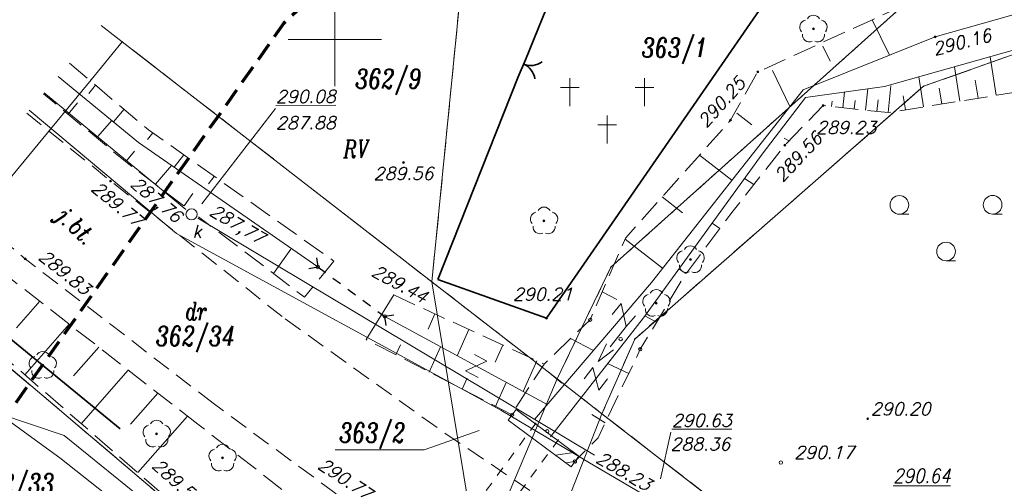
# Model space of a CAD drawing. Header units: metres. Extents: x 7477803 to 7478145, y 5500698 to 5500984.
# Tile 25 of 42: x 7477883 to 7477936, y 5500926 to 5500951. Entities that reach past the tile are written whole.
import ezdxf
from ezdxf.enums import TextEntityAlignment as Align

# ---------------------------------------------------------------- set-up
doc = ezdxf.new("R2010")
doc.units = ezdxf.units.M
doc.header["$MEASUREMENT"] = 0
for name, pattern in [('EGBK02', [2, 1.5, -0.5]), ('EGBU01', [1, 0.5, -0.5]), ('l215_500', [2.5, 1.5, -0.4125, 0.175, -0.4125]), ('l217_500', [2, 1.5, -0.5]), ('l218_500', [1, 0.5, -0.5]), ('l266_500', [1, 0.5, -0.5]), ('l424_500', [1.5, 1, -0.5]), ('l641_500', [1.5, 1, -0.5]), ('l823_500', [1.75, 1.25, -0.5])]:
    doc.linetypes.add(name, pattern=pattern)
for name, color, linetype, lineweight in [('203-Punkt załamania granicy działki nie stabilizowany', 7, 'Continuous', 13), ('cmen_pomn', 7, 'Continuous', 18), ('eNN', 7, 'Continuous', 18), ('eWN', 7, 'Continuous', 18), ('gr_dzialki', 7, 'Continuous', 18), ('gr_klasy', 7, 'l217_500', 18), ('gr_uzytek', 7, 'l218_500', 18), ('jezdnia', 7, 'l424_500', 18), ('k', 7, 'Continuous', 18), ('k_elem_naziemne', 7, 'Continuous', 18), ('k_rzedne', 7, 'Continuous', 18), ('murek', 7, 'Continuous', 18), ('nazwa_cieku', 7, 'Continuous', 18), ('nr_dzialki', 7, 'Continuous', 18), ('ogr_symb', 7, 'l901_500', 35), ('ogr_w_skali', 7, 'Continuous', 35), ('opis_klasy', 7, 'Continuous', 18), ('opis_uzytek', 7, 'Continuous', 18), ('opisy_drog', 7, 'Continuous', 18), ('pkt_wys', 7, 'Continuous', 18), ('przehaczenie', 7, 'Continuous', 18), ('przepust', 7, 'l266_500', 35), ('przepust_rzut', 7, 'l266_500', 18), ('robocza49', 7, 'Continuous', 18), ('rzeka', 7, 'Continuous', 18), ('skarp_wypel', 7, 'Continuous', 18), ('skarpa_gora', 7, 'l823_500', 18), ('w', 7, 'Continuous', 18), ('w_rzedne', 7, 'Continuous', 18), ('zakresy', 7, 'l215_500', 70), ('zielen', 7, 'Continuous', 18)]:
    doc.layers.add(name, color=color, linetype=linetype, lineweight=lineweight)
doc.styles.get("Standard").update_dxf_attribs({"font": 'txt.shx', "width": 0.75})
doc.styles.add('Style-ITALIC_1250', font='ITALIC_1250.shx')
doc.linetypes.add('KTOK05', pattern='A,3.75,[15,dgnlstyle-2015all.shx,S=0.002778,R=0,X=0,Y=0],3.75', length=7.5)
doc.linetypes.add('l901_500', pattern='A,3.75,[37,dgnlstyle-2015all.shx,S=0.002778,R=0,X=0,Y=0],3.75', length=7.5)

# ---------------------------------------------------------------- blocks, each defined once
blk = doc.blocks.new('203')
at = {"linetype": 'Continuous', "lineweight": 13}
h = blk.add_hatch(color=0, dxfattribs=at)
edge = h.paths.add_edge_path()
edge.add_arc((0, 0), 0.045, 0, 360)
blk = doc.blocks.new('993')
at = {"layer": 'nazwa_cieku', "color": 134, "linetype": 'Continuous', "lineweight": 18}
for p, q in [((0, 0), (1.5, 0)), ((1.5, 0.25), (2.5, 0)), ((2.5, 0), (1.5, -0.25))]:
    blk.add_line(p, q, dxfattribs=at)
blk = doc.blocks.new('506_5_1')
at = {"layer": 'k_elem_naziemne', "color": 24, "linetype": 'Continuous', "lineweight": 18}
blk.add_circle((0, 0), 0.3, dxfattribs=at)
blk = doc.blocks.new('801_3')
at = {"layer": 'pkt_wys', "linetype": 'Continuous', "lineweight": 18}
h = blk.add_hatch(color=8, dxfattribs=at)
edge = h.paths.add_edge_path()
edge.add_arc((0, 0), 0.045, 0, 360)
at = {"layer": 'pkt_wys', "color": 7, "linetype": 'Continuous', "lineweight": 18}
blk.add_circle((0, 0), 0.045, dxfattribs=at)
blk = doc.blocks.new('941_5')
at = {"layer": 'zielen', "color": 7, "linetype": 'Continuous', "lineweight": 18}
for p, q in [((-2.5, 0.46), (-2, 0.46)), ((2.5, 0.46), (3, 0.46)), ((0, -2.04), (0.5, -2.04))]:
    blk.add_line(p, q, dxfattribs=at)
for centre in [(-2.503, 0.963), (2.497, 0.963), (-0.003, -1.537)]:
    blk.add_circle(centre, 0.5, dxfattribs=at)
blk = doc.blocks.new('922_5')
at = {"layer": 'zielen', "linetype": 'Continuous', "lineweight": 18}
h = blk.add_hatch(color=32, dxfattribs=at)
edge = h.paths.add_edge_path()
edge.add_arc((-0.001, 0), 0.05, 0, 360)
at = {"layer": 'zielen', "color": 7, "linetype": 'Continuous', "lineweight": 18}
blk.add_circle((-0.001, 0), 0.05, dxfattribs=at)
for centre, start, end in [((0.004, 0.357), 30.1243, 149.8757), ((-0.353, 0.098), 101.9988, 221.9759), ((0.361, 0.098), 318.0241, 78.0012), ((-0.215, -0.321), 174.335, 293.7607), ((0.224, -0.321), 246.2393, 5.665)]:
    blk.add_arc(centre, 0.375, start, end, dxfattribs=at)
blk = doc.blocks.new('945_15')
at = {"layer": 'cmen_pomn', "color": 7, "linetype": 'Continuous', "lineweight": 18}
for p, q in [((-1.99, 1.51), (-1.99, 0.01)), ((2.01, 1.51), (2.01, 0.01)), ((-2.49, 1.01), (-1.49, 1.01)), ((1.51, 1.01), (2.51, 1.01)), ((0.01, -0.49), (0.01, -1.99)), ((-0.49, -0.99), (0.51, -0.99))]:
    blk.add_line(p, q, dxfattribs=at)
blk = doc.blocks.new('801_5')
at = {"layer": 'pkt_wys', "linetype": 'Continuous', "lineweight": 18}
h = blk.add_hatch(color=254, dxfattribs=at)
edge = h.paths.add_edge_path()
edge.add_arc((0, 0), 0.05, 0, 360)
at = {"layer": 'pkt_wys', "color": 7, "linetype": 'Continuous', "lineweight": 18}
blk.add_circle((0, 0), 0.05, dxfattribs=at)
blk = doc.blocks.new('991_5_1')
at = {"layer": 'przehaczenie', "color": 7, "linetype": 'Continuous', "lineweight": 18, "flags": 128}
blk.add_lwpolyline([(-0.38, 0.5), (0.38, 0.5), (-0.38, -0.5), (0.38, -0.5)], dxfattribs=at)

msp = doc.modelspace()

# ---------------------------------------------------------------- linework, layer by layer
at = {"layer": 'eNN', "color": 1, "linetype": 'Continuous', "lineweight": 18, "flags": 128}
msp.add_lwpolyline([(7477908.551, 5500910.148), (7477905.276, 5500912.813), (7477899.85, 5500917.156), (7477893.431, 5500922.355), (7477885.497, 5500928.781), (7477881.972, 5500929.954)], dxfattribs=at)
at = {"layer": 'eWN', "color": 1, "linetype": 'Continuous', "lineweight": 18, "flags": 128}
msp.add_lwpolyline([(7477864.586, 5500830.869), (7477874.504, 5500845.51), (7477886.717, 5500863.094), (7477896.968, 5500876.013), (7477903.181, 5500887.651), (7477907.573, 5500896.009), (7477910.052, 5500901.721), (7477911.094, 5500907.132), (7477899.209, 5500916.554), (7477885.259, 5500927.591), (7477881.972, 5500929.954), (7477875.911, 5500934.547), (7477875.795, 5500934.654)], dxfattribs=at)
at = {"layer": 'gr_dzialki', "color": 96, "linetype": 'Continuous', "lineweight": 18, "flags": 128}
for points in [[(7477905.2, 5500937.01), (7477907.46, 5500959.88)], [(7477964.22, 5500959.04), (7477931.54, 5500947.49)], [(7477914.79, 5500937.8), (7477930.25, 5500951.63)], [(7477887.486, 5500950.743), (7477888.61, 5500949.87)], [(7477886.94, 5500947.84), (7477888.61, 5500949.87)], [(7477888.61, 5500949.87), (7477905.2, 5500937.01)], [(7477877.66, 5500936.58), (7477886.94, 5500947.84)], [(7477916.07, 5500933.95), (7477931.54, 5500947.49)], [(7477911.91, 5500931.81), (7477914.79, 5500937.8)], [(7477905.2, 5500937.01), (7477907.2, 5500924.89)], [(7477905.2, 5500937.01), (7477911.91, 5500931.81)], [(7477877.66, 5500936.58), (7477902.05, 5500915.88)], [(7477914.31, 5500929.95), (7477916.07, 5500933.95)], [(7477908.58, 5500923.91), (7477911.91, 5500931.81)], [(7477911.91, 5500931.81), (7477914.31, 5500929.95)], [(7477911.05, 5500921.65), (7477914.31, 5500929.95)], [(7477914.31, 5500929.95), (7477922.77, 5500923.39)]]:
    msp.add_lwpolyline(points, dxfattribs=at)
at = {"layer": 'gr_klasy', "color": 96, "linetype": 'EGBK02', "lineweight": 18, "flags": 128}
for points in [[(7477905.2, 5500937.01), (7477907.46, 5500959.88)], [(7477964.22, 5500959.04), (7477931.54, 5500947.49)], [(7477889.197, 5500949.415), (7477905.2, 5500937.01)], [(7477931.54, 5500947.49), (7477916.07, 5500933.95)], [(7477898.94, 5500918.55), (7477879.178, 5500935.294)], [(7477916.07, 5500933.95), (7477914.31, 5500929.95)], [(7477914.31, 5500929.95), (7477922.77, 5500923.39)]]:
    msp.add_lwpolyline(points, dxfattribs=at)
at = {"layer": 'gr_uzytek', "color": 96, "linetype": 'EGBU01', "lineweight": 18, "flags": 128}
for points in [[(7477930.25, 5500951.63), (7477914.79, 5500937.8), (7477911.91, 5500931.81)], [(7477914.31, 5500929.95), (7477911.91, 5500931.81), (7477905.2, 5500937.01)]]:
    msp.add_lwpolyline(points, dxfattribs=at)
at = {"layer": 'jezdnia', "color": 7, "linetype": 'l424_500', "lineweight": 18, "flags": 128}
for points in [[(7477883.494, 5500946.053), (7477887.986, 5500942.414), (7477897.344, 5500935.024)], [(7477893.479, 5500930.51), (7477883.411, 5500938.249), (7477879.53, 5500941.424)], [(7477897.344, 5500935.024), (7477905.871, 5500928.923), (7477941.067, 5500905.192)], [(7477987.535, 5500870.412), (7477985.624, 5500871.53), (7477967.072, 5500882.45), (7477949.37, 5500893.011), (7477933.46, 5500902.673), (7477915.126, 5500915.133), (7477901.636, 5500924.498), (7477893.479, 5500930.51)]]:
    msp.add_lwpolyline(points, dxfattribs=at)
at = {"layer": 'k', "color": 24, "linetype": 'Continuous', "lineweight": 18, "flags": 128}
for points in [[(7477884.417, 5500947.131), (7477892.014, 5500940.886)], [(7477892.666, 5500940.427), (7477913.918, 5500927.724)]]:
    msp.add_lwpolyline(points, dxfattribs=at)
at = {"layer": 'k_rzedne', "color": 24, "linetype": 'Continuous', "lineweight": 18}
for p, q in [((7477896.827, 5500946.294), (7477892.864, 5500941.198)), ((7477918.002, 5500928.966), (7477917.454, 5500926.462))]:
    msp.add_line(p, q, dxfattribs=at)
at = {"layer": 'murek', "color": 7, "linetype": 'Continuous', "lineweight": 18}
for p, q in [((7477909.293, 5500929.609), (7477909.71, 5500930.171)), ((7477909.71, 5500930.171), (7477913.073, 5500927.673)), ((7477909.293, 5500929.609), (7477912.656, 5500927.111)), ((7477911.822, 5500927.731), (7477912.801, 5500927.875)), ((7477912.383, 5500927.313), (7477912.858, 5500927.383)), ((7477912.656, 5500927.111), (7477913.073, 5500927.673))]:
    msp.add_line(p, q, dxfattribs=at)
at = {"layer": 'nr_dzialki', "color": 96, "linetype": 'Continuous', "lineweight": 18, "flags": 128}
msp.add_lwpolyline([(7477900.013, 5500928.017), (7477904.793, 5500928.017), (7477907.726, 5500929.053)], dxfattribs=at)
at = {"layer": 'ogr_symb', "color": 7, "linetype": 'l901_500', "lineweight": 35, "flags": 128}
msp.add_lwpolyline([(7477905.522, 5500937.143), (7477911.344, 5500935.069), (7477923.26, 5500952.316), (7477913.315, 5500956.56), (7477910.221, 5500948.909), (7477909.82, 5500947.989), (7477905.522, 5500937.143)], dxfattribs=at)
at = {"layer": 'ogr_symb', "color": 7, "linetype": 'KTOK05', "lineweight": 35, "flags": 128}
msp.add_lwpolyline([(7477888.491, 5500929.144), (7477877.044, 5500938.519)], dxfattribs=at)
at = {"layer": 'ogr_w_skali', "color": 7, "linetype": 'Continuous', "lineweight": 35}
for centre, start, end in [((7477910.491, 5500949.599), 247.4373, 307.4373), ((7477909.724, 5500947.752), 7.4373, 67.4373)]:
    msp.add_arc(centre, 1, start, end, dxfattribs=at)
at = {"layer": 'pkt_wys', "color": 7, "linetype": 'Continuous', "lineweight": 18}
for centre in [(7477899.088, 5500937.808), (7477902.678, 5500935.157), (7477913.682, 5500934.983), (7477915.314, 5500933.945), (7477916.364, 5500933.398), (7477909.502, 5500929.89), (7477911.383, 5500929.01), (7477923.895, 5500927.333)]:
    msp.add_circle(centre, 0.09, dxfattribs=at)
msp.add_arc((7477912.865, 5500927.391), 0.09, 13.6266, 12.923, dxfattribs=at)
at = {"layer": 'przepust', "color": 7, "linetype": 'Continuous', "lineweight": 25}
for p, q in [((7477898.599, 5500937.734), (7477899.088, 5500937.808)), ((7477899.014, 5500938.297), (7477899.088, 5500937.808)), ((7477903.167, 5500935.23), (7477902.678, 5500935.157)), ((7477902.752, 5500934.667), (7477902.678, 5500935.157))]:
    msp.add_line(p, q, dxfattribs=at)
at = {"layer": 'przepust', "color": 7, "linetype": 'l266_500', "lineweight": 25}
msp.add_line((7477899.088, 5500937.808), (7477902.678, 5500935.157), dxfattribs=at)
at = {"layer": 'przepust_rzut', "color": 7, "linetype": 'l266_500', "lineweight": 18, "flags": 128}
for points in [[(7477910.779, 5500929.455), (7477903.291, 5500919.29)], [(7477911.987, 5500928.565), (7477904.499, 5500918.4)]]:
    msp.add_lwpolyline(points, dxfattribs=at)
at = {"layer": 'robocza49', "color": 7, "linetype": 'Continuous', "lineweight": 13}
for p, q in [((7477900, 5500947.5), (7477900, 5500952.5)), ((7477897.5, 5500950), (7477902.5, 5500950))]:
    msp.add_line(p, q, dxfattribs=at)
at = {"layer": 'rzeka', "color": 134, "linetype": 'Continuous', "lineweight": 18, "flags": 128}
for points in [[(7477958.237, 5500959.69), (7477946.953, 5500954.328), (7477932.158, 5500950.132), (7477925.095, 5500947.293), (7477916.965, 5500936.975), (7477910.703, 5500929.638)], [(7477911.562, 5500928.703), (7477916.53, 5500935.088), (7477922.899, 5500943.86), (7477925.22, 5500946.888), (7477929.451, 5500947.469), (7477956.302, 5500955.068)], [(7477899.088, 5500937.808), (7477889.474, 5500944.485), (7477885.176, 5500948.018)], [(7477911.384, 5500930.436), (7477902.678, 5500935.157)]]:
    msp.add_lwpolyline(points, dxfattribs=at)
at = {"layer": 'skarp_wypel', "color": 7, "linetype": 'Continuous', "lineweight": 18}
for p, q in [((7477928.795, 5500951.055), (7477929.718, 5500949.151)), ((7477926.144, 5500949.646), (7477926.537, 5500948.836)), ((7477935.433, 5500947.007), (7477935.103, 5500949.068)), ((7477933.489, 5500946.695), (7477933.196, 5500948.529)), ((7477923.445, 5500948.338), (7477924.384, 5500946.4)), ((7477931.546, 5500946.384), (7477931.288, 5500947.989)), ((7477934.461, 5500946.851), (7477934.306, 5500947.82)), ((7477887.176, 5500947.546), (7477886.812, 5500947.103)), ((7477928.43, 5500946.21), (7477928.552, 5500947.346)), ((7477929.642, 5500946.079), (7477929.797, 5500947.516)), ((7477932.517, 5500946.54), (7477932.38, 5500947.397)), ((7477927.217, 5500946.341), (7477927.307, 5500947.175)), ((7477929.036, 5500946.145), (7477929.103, 5500946.762)), ((7477930.574, 5500946.228), (7477930.454, 5500946.974)), ((7477885.702, 5500945.998), (7477886.219, 5500946.602)), ((7477888.706, 5500946.257), (7477888.146, 5500945.577)), ((7477926.611, 5500946.407), (7477926.642, 5500946.697)), ((7477927.823, 5500946.276), (7477927.872, 5500946.73)), ((7477921.541, 5500946.045), (7477922.335, 5500945.426)), ((7477887.286, 5500944.773), (7477888.045, 5500945.659)), ((7477890.251, 5500944.987), (7477889.962, 5500944.635)), ((7477924.332, 5500944.559), (7477924.082, 5500944.718)), ((7477888.831, 5500943.502), (7477889.264, 5500944.008)), ((7477891.906, 5500943.816), (7477891.396, 5500943.15)), ((7477919.538, 5500943.803), (7477921.273, 5500942.451)), ((7477890.385, 5500942.243), (7477891.25, 5500943.252)), ((7477893.539, 5500942.659), (7477893.233, 5500942.259)), ((7477922.45, 5500942.227), (7477921.943, 5500942.551)), ((7477891.921, 5500941.08), (7477892.399, 5500941.751)), ((7477917.536, 5500941.559), (7477918.634, 5500940.704)), ((7477920.628, 5500939.87), (7477920.214, 5500940.162)), ((7477915.548, 5500939.305), (7477917.559, 5500937.738)), ((7477896.706, 5500937.457), (7477897.642, 5500938.77)), ((7477918.805, 5500937.463), (7477918.43, 5500937.712)), ((7477903.153, 5500936.31), (7477901.675, 5500933.919)), ((7477914.356, 5500936.458), (7477915.107, 5500936.073)), ((7477884.186, 5500935.97), (7477882.938, 5500934.549)), ((7477905.364, 5500935.294), (7477905, 5500934.476)), ((7477917.234, 5500934.847), (7477916.611, 5500935.199)), ((7477885.769, 5500934.741), (7477883.39, 5500932.032)), ((7477907.181, 5500934.459), (7477906.556, 5500933.054)), ((7477903.269, 5500933.098), (7477903.508, 5500933.629)), ((7477908.999, 5500933.624), (7477908.591, 5500932.706)), ((7477912.629, 5500933.973), (7477913.857, 5500933.342)), ((7477887.351, 5500933.512), (7477886.004, 5500931.978)), ((7477905.05, 5500932.181), (7477905.661, 5500933.539)), ((7477910.816, 5500932.788), (7477910.083, 5500931.141)), ((7477915.745, 5500932.101), (7477914.615, 5500932.635)), ((7477888.933, 5500932.283), (7477886.413, 5500929.412)), ((7477911.405, 5500932.209), (7477912.169, 5500931.582)), ((7477906.826, 5500931.255), (7477907.095, 5500931.852)), ((7477908.59, 5500930.3), (7477909.187, 5500931.627)), ((7477890.516, 5500931.054), (7477889.052, 5500929.387)), ((7477914.485, 5500929.457), (7477913.768, 5500929.909)), ((7477892.098, 5500929.825), (7477889.435, 5500926.791))]:
    msp.add_line(p, q, dxfattribs=at)
at = {"layer": 'skarpa_gora', "color": 7, "linetype": 'l823_500', "lineweight": 18, "flags": 128}
for points in [[(7477954.915, 5500961.267), (7477949.527, 5500959.741), (7477937.672, 5500955.568), (7477931.026, 5500952.071), (7477922.66, 5500948.261), (7477921.203, 5500945.67), (7477915.569, 5500939.354), (7477913.682, 5500934.983), (7477911.207, 5500932.609), (7477909.481, 5500929.955)], [(7477959.058, 5500949.197), (7477956.284, 5500953.938), (7477939.32, 5500947.63), (7477929.642, 5500946.079), (7477926.162, 5500946.455), (7477924.114, 5500944.333), (7477921.338, 5500940.82), (7477918.712, 5500937.307), (7477916.364, 5500933.398), (7477914.101, 5500928.652), (7477912.865, 5500927.391)], [(7477885.78, 5500948.723), (7477890.013, 5500945.156), (7477899.941, 5500938.127)], [(7477891.911, 5500941.087), (7477888.785, 5500943.454), (7477884.381, 5500947.089)], [(7477899.941, 5500938.127), (7477898.373, 5500936.195), (7477892.698, 5500940.492)], [(7477892.66, 5500929.389), (7477882.362, 5500937.387), (7477878.603, 5500940.34)], [(7477876.391, 5500937.758), (7477881.125, 5500933.996), (7477890.824, 5500925.587)], [(7477903.153, 5500936.31), (7477911.207, 5500932.609)], [(7477909.502, 5500929.89), (7477901.675, 5500933.919)], [(7477901.895, 5500920.141), (7477902.769, 5500921.55), (7477892.66, 5500929.389)]]:
    msp.add_lwpolyline(points, dxfattribs=at)
at = {"layer": 'w', "color": 160, "linetype": 'Continuous', "lineweight": 18, "flags": 128}
for points in [[(7477883.629, 5500946.211), (7477891.515, 5500939.602), (7477908.887, 5500930.132), (7477913.329, 5500927.504)], [(7477913.336, 5500927.499), (7477916.404, 5500925.684), (7477921.943, 5500910.495), (7477930.427, 5500904.988)]]:
    msp.add_lwpolyline(points, dxfattribs=at)
at = {"layer": 'zakresy', "color": 8, "linetype": 'l641_500', "lineweight": 70, "flags": 128}
msp.add_lwpolyline([(7477995.059, 5500962.348), (7477983.951, 5500968.084), (7477970.781, 5500968.613), (7477936.09, 5500958.171), (7477930.511, 5500954.336), (7477914.305, 5500958.58), (7477904.32, 5500957.41), (7477897.265, 5500950.868), (7477811.424, 5500829.338), (7477936.003, 5500769.492), (7478008.982, 5500726.585), (7478019.402, 5500721.781), (7478037.95, 5500734.97), (7478039.493, 5500755.094), (7478043.98, 5500765.708), (7478067.545, 5500795.068), (7478092.109, 5500820.25), (7478076.156, 5500837.989), (7478068.105, 5500851.146), (7478061.422, 5500873.298), (7478054.135, 5500876.371), (7478039.669, 5500897.644), (7478026.36, 5500915.23), (7478015.054, 5500927.728), (7477995.059, 5500962.348)], close=True, dxfattribs=at)

# ---------------------------------------------------------------- block references
at = {"layer": '203-Punkt załamania granicy działki nie stabilizowany', "color": 7, "linetype": 'Continuous', "lineweight": 18}
for p in [(7477888.61, 5500949.87), (7477886.94, 5500947.84), (7477931.54, 5500947.49), (7477914.79, 5500937.8), (7477905.2, 5500937.01), (7477916.07, 5500933.95), (7477911.91, 5500931.81), (7477914.31, 5500929.95)]:
    msp.add_blockref('203', p, dxfattribs=at)
at = {"layer": 'cmen_pomn', "color": 7, "linetype": 'Continuous', "lineweight": 18, "rotation": 0.06261750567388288}
msp.add_blockref('945_15', (7477914.583, 5500946.418), dxfattribs=at)
at = {"layer": 'k_elem_naziemne', "color": 24, "linetype": 'Continuous', "lineweight": 18, "rotation": 0.06261750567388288}
msp.add_blockref('506_5_1', (7477892.323, 5500940.631), dxfattribs=at)
at = {"layer": 'nazwa_cieku', "color": 134, "linetype": 'Continuous', "lineweight": 18, "rotation": 231.2572089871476}
msp.add_blockref('993', (7477915.681, 5500934.702), dxfattribs=at)
at = {"layer": 'pkt_wys', "color": 7, "linetype": 'Continuous', "lineweight": 18, "rotation": 0.06261750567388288}
for name, p in [('801_5', (7477932.158, 5500950.132)), ('801_3', (7477922.66, 5500948.261)), ('801_3', (7477926.162, 5500946.455)), ('801_5', (7477921.203, 5500945.67)), ('801_5', (7477924.114, 5500944.333)), ('801_5', (7477903.675, 5500943.411)), ('801_5', (7477887.986, 5500942.414)), ('801_5', (7477883.411, 5500938.249)), ('801_5', (7477911.344, 5500935.069)), ('801_3', (7477928.55, 5500929.678))]:
    msp.add_blockref(name, p, dxfattribs=at)
at = {"layer": 'przehaczenie', "color": 7, "linetype": 'Continuous', "lineweight": 18}
for p, rotation in [((7477915.479, 5500935.235), 49.52161303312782), ((7477907.578, 5500932.5), 331.5335596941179), ((7477913.984, 5500931.816), 52.11012861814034)]:
    msp.add_blockref('991_5_1', p, dxfattribs=dict(at, rotation=rotation))
at = {"layer": 'zielen', "color": 7, "linetype": 'Continuous', "lineweight": 18, "rotation": 0.06261750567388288}
for name, p in [('922_5', (7477925.64, 5500950.565)), ('941_5', (7477932.749, 5500940.174)), ('922_5', (7477911.206, 5500940.286)), ('922_5', (7477919.051, 5500938.207)), ('922_5', (7477917.223, 5500935.865)), ('922_5', (7477884.347, 5500932.55)), ('922_5', (7477890.451, 5500928.866)), ('922_5', (7477893.982, 5500927.58))]:
    msp.add_blockref(name, p, dxfattribs=at)

# ---------------------------------------------------------------- texts
at = {"layer": 'k_elem_naziemne', "color": 24, "linetype": 'Continuous', "lineweight": 18, "style": 'Style-ITALIC_1250'}
msp.add_text('k', height=0.68, rotation=0.0626, dxfattribs=at).set_placement((7477892.356, 5500939.375))
at = {"layer": 'k_rzedne', "color": 24, "linetype": 'Continuous', "lineweight": 18, "style": 'Style-ITALIC_1250'}
for s, rotation, p in [('%%u290.08%%U', 0.0626, (7477896.841, 5500946.602)), ('%%u290.63%%U', 0.0626, (7477918.057, 5500929.248)), ('288.23', 329.7324, (7477913.934, 5500927.387))]:
    msp.add_text(s, height=0.68, rotation=rotation, dxfattribs=at).set_placement(p)
for s, rotation, p in [('287.88', 0.0626, (7477896.842, 5500945.87)), ('287,76', 320.473, (7477889.426, 5500942.701)), ('287,77', 329.1317, (7477893.577, 5500941.216)), ('288.36', 0.0626, (7477917.98, 5500928.657))]:
    msp.add_text(s, height=0.68, rotation=rotation, dxfattribs=at).set_placement(p, align=Align.TOP_LEFT)
at = {"layer": 'nr_dzialki', "color": 96, "linetype": 'Continuous', "lineweight": 18, "char_height": 1.04, "attachment_point": 7, "line_spacing_factor": 0.6}
for s, insert in [('\\FITALIC_1250;363/1', (7477916.445, 5500948.696)), ('\\FITALIC_1250;362/9', (7477901.098, 5500947.027)), ('\\FITALIC_1250;362/34', (7477890.41, 5500933.243)), ('\\FITALIC_1250;363/2', (7477900.241, 5500928.064)), ('\\FITALIC_1250;362/33', (7477880.733, 5500925.358))]:
    msp.add_mtext(s, dxfattribs=dict(at, insert=insert))
at = {"layer": 'opis_klasy', "color": 96, "linetype": 'Continuous', "lineweight": 18, "insert": (7477900.467, 5500944.597), "char_height": 0.94, "attachment_point": 1, "line_spacing_factor": 0.6}
msp.add_mtext('\\FITALIC_1250;RV', dxfattribs=at)
at = {"layer": 'opis_uzytek', "color": 96, "linetype": 'Continuous', "lineweight": 18, "insert": (7477891.981, 5500934.967), "char_height": 0.94, "attachment_point": 7, "line_spacing_factor": 0.6}
msp.add_mtext('\\FITALIC_1250;dr', dxfattribs=at)
at = {"layer": 'opisy_drog', "color": 7, "linetype": 'Continuous', "lineweight": 18, "style": 'Style-ITALIC_1250', "width": 0.888889}
msp.add_text('j.bt.', height=0.9, rotation=316.8507, dxfattribs=at).set_placement((7477886.17, 5500939.978), align=Align.MIDDLE_CENTER)
at = {"layer": 'pkt_wys', "color": 7, "linetype": 'Continuous', "lineweight": 18, "style": 'Style-ITALIC_1250'}
for s, rotation, p in [('290.16', 14.2738, (7477932.126, 5500949.129)), ('290.25', 47.869, (7477919.894, 5500945.22)), ('289.23', 0.0626, (7477925.79, 5500944.936)), ('289.56', 46.6587, (7477923.974, 5500942.302)), ('289.56', 0.0626, (7477902.081, 5500942.476)), ('289.77', 320.2885, (7477886.896, 5500941.937)), ('289.83', 321.2425, (7477884.072, 5500938.265)), ('289.44', 331.4723, (7477901.906, 5500937.373)), ('290.21', 0.0626, (7477909.546, 5500936.008)), ('290.20', 0.0626, (7477928.719, 5500929.862)), ('290.17', 0.0626, (7477924.614, 5500927.535)), ('289.52', 318.2925, (7477890.142, 5500927.102)), ('290.77', 326.1115, (7477899.039, 5500927.065))]:
    msp.add_text(s, height=0.68, rotation=rotation, dxfattribs=at).set_placement(p)
at = {"layer": 'w_rzedne', "color": 160, "linetype": 'Continuous', "lineweight": 18, "style": 'Style-ITALIC_1250', "width": 0.866667}
msp.add_text('%%u290.64%%U', height=0.75, rotation=0.0626, dxfattribs=at).set_placement((7477929.921, 5500926.238))

doc.saveas('drawing.dxf')
